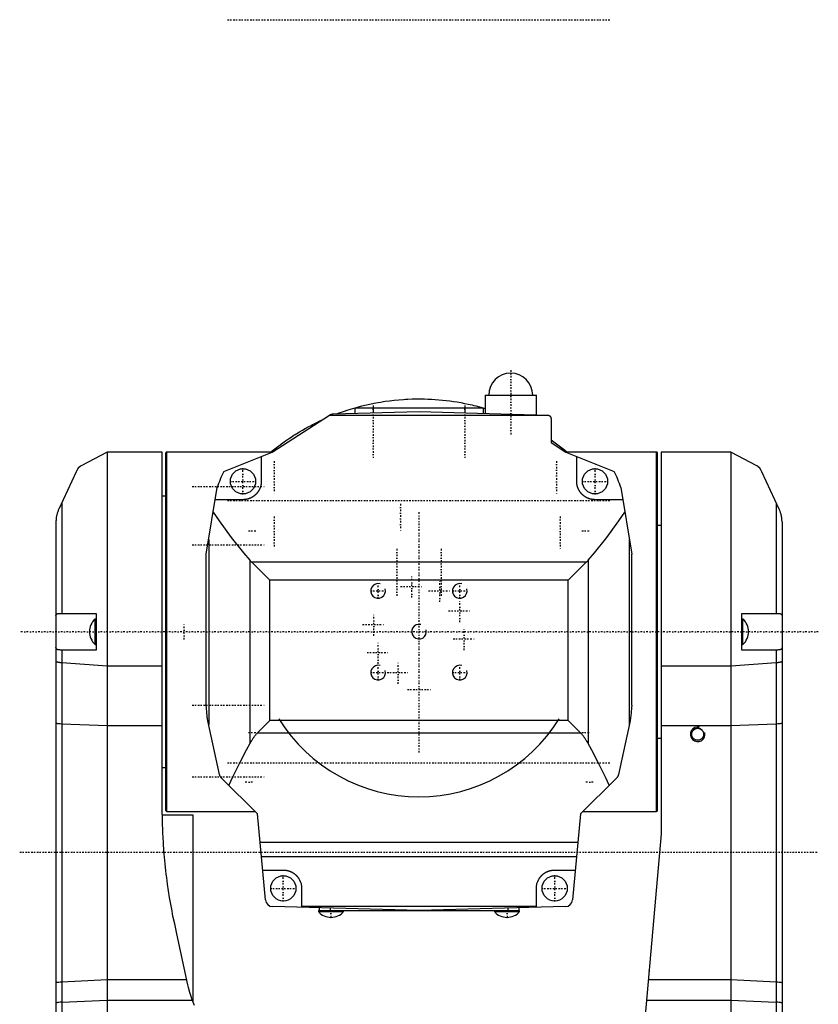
# Model space of a CAD drawing. Extents: x -109 to 109, y -1 to 887.
# Tile 5 of 5: x -109 to 109, y 618 to 887. Entities that reach past the tile are written whole.
import ezdxf

# ---------------------------------------------------------------- set-up
doc = ezdxf.new("R2010")
doc.units = 0
doc.linetypes.add('CENTER', pattern=[1.5, 0.45, -0.5, 0.05, -0.5])
for name, color, linetype in [('AM_0', 7, 'CONTINUOUS'), ('AM_10', 7, 'CONTINUOUS'), ('AM_7', 7, 'CENTER')]:
    doc.layers.add(name, color=color, linetype=linetype)

msp = doc.modelspace()

# ---------------------------------------------------------------- linework, layer by layer
at = {"layer": 'AM_0', "color": 7, "linetype": 'CONTINUOUS'}
for p, q in [((18, 784.5), (18, 779.53)), ((18, 784.5), (32, 784.5)), ((32, 779.16), (32, 784.5)), ((-40, 769), (-24.42, 779.07)), ((-24.53, 779), (35.4, 779)), ((-23.39, 779.39), (0, 780)), ((-17.5, 781), (17.5, 781)), ((-17.5, 781), (-17.5, 779.54)), ((-12.5, 781), (-12.5, 779.67)), ((0, 780), (35.03, 779.08)), ((12.5, 781), (12.5, 779.67)), ((17.5, 781), (17.5, 779.54)), ((36, 778.08), (36, 771.59)), ((36, 771.59), (40, 769)), ((-85, 769), (-92.13, 765.21)), ((-70, 769), (-85, 769)), ((-85, 769), (-85, 531)), ((-70, 670.5), (-70, 769)), ((-69, 671.2), (-69, 768.8)), ((-40, 769), (-68.8, 769)), ((-68.8, 671), (-68.8, 769)), ((-53.27, 763.67), (-40, 769)), ((64.8, 769), (40, 769)), ((40, 769), (53.27, 763.67)), ((64.8, 671), (64.8, 769)), ((65, 671.2), (65, 768.8)), ((85, 769), (66, 769)), ((66, 769), (66, 664.88)), ((92.13, 765.21), (85, 769)), ((85, 769), (85, 531)), ((-43, 767.79), (-43, 761)), ((43, 761), (43, 767.79)), ((-93.47, 763.63), (-98.24, 753.4)), ((98.24, 753.4), (93.47, 763.63)), ((-58, 741.16), (-55.01, 759.3)), ((55.01, 759.3), (58, 741.16)), ((-97.41, 755.18), (-97.41, 725)), ((-69, 757), (-70, 757)), ((-48, 756), (-55.55, 756)), ((55.55, 756), (48, 756)), ((97.41, 755.18), (97.41, 725)), ((-99, 750), (-99, 540.25)), ((99, 750), (99, 540.25)), ((66, 749), (65, 749)), ((-57.35, 745.1), (-57.35, 694.66)), ((57.35, 745.1), (57.35, 694.66)), ((-58, 700), (-58, 741.16)), ((58, 700), (58, 741.16)), ((-46.12, 739.47), (-46.12, 689.53)), ((-45.69, 739.02), (-40.69, 734.02)), ((-45.69, 739.02), (45.69, 739.02)), ((40.69, 734.02), (45.69, 739.02)), ((46.12, 739.47), (46.12, 689.53)), ((40.69, 734.02), (-40.69, 734.02)), ((-40.69, 695.75), (-40.69, 734.02)), ((40.69, 695.75), (40.69, 734.02)), ((-97.59, 725), (-88, 725)), ((-88, 725), (-88, 715)), ((88, 725), (97.59, 725)), ((88, 715), (88, 725)), ((-88, 723.45), (-88.34, 723.45)), ((-88.34, 716.55), (-88.34, 723.45)), ((88.34, 723.45), (88, 723.45)), ((88.34, 716.55), (88.34, 723.45)), ((-88, 715), (-97.59, 715)), ((-97.41, 715), (-97.41, 605)), ((-88.34, 716.55), (-88, 716.55)), ((88, 716.55), (88.34, 716.55)), ((97.59, 715), (88, 715)), ((97.41, 715), (97.41, 605)), ((-85, 710.64), (-97.41, 711.51)), ((-70, 710.64), (-85, 710.64)), ((85, 710.64), (66, 710.64)), ((97.41, 711.51), (85, 710.64)), ((-54.41, 681.08), (-57.58, 695.72)), ((-40.69, 695.75), (-44.05, 692.39)), ((40.69, 695.75), (-40.69, 695.75)), ((44.05, 692.39), (40.69, 695.75)), ((57.58, 695.72), (54.41, 681.08)), ((-97.41, 694.91), (-85, 694.45)), ((-85, 694.45), (-70, 694.45)), ((66, 694.45), (85, 694.45)), ((85, 694.45), (97.41, 694.91)), ((-44.05, 692.39), (44.05, 692.39)), ((65, 691), (66, 691)), ((-70, 683), (-69, 683)), ((-44, 670.37), (-53.86, 680.08)), ((53.86, 680.08), (44, 670.37)), ((-61.58, 670), (-69.99, 670)), ((-68.8, 671), (-44.64, 671)), ((-61.58, 618.88), (-61.58, 670)), ((-41.86, 646.86), (-44, 670.37)), ((44, 670.37), (41.86, 646.86)), ((44.64, 671), (64.8, 671)), ((66, 664.88), (61.16, 609.59)), ((-43.29, 662.57), (43.29, 662.57)), ((-42.94, 658.73), (42.94, 658.73)), ((-42.6, 655), (-37, 655)), ((37, 655), (42.6, 655)), ((-32, 650), (-32, 644.84)), ((32, 644.84), (32, 650)), ((0, 644), (-39.92, 645.05)), ((-32, 645.12), (32, 645.12)), ((-27.25, 644.71), (-27.25, 644)), ((-24.25, 644.63), (-24.25, 644)), ((39.92, 645.05), (0, 644)), ((24.25, 644.63), (24.25, 644)), ((27.25, 644.71), (27.25, 644)), ((-27.45, 644), (-27.45, 643.66)), ((-27.45, 644), (27.45, 644)), ((-27.45, 643.66), (-20.55, 643.66)), ((-20.55, 643.66), (-20.55, 644)), ((20.55, 644), (20.55, 643.66)), ((20.55, 643.66), (27.45, 643.66)), ((27.45, 643.66), (27.45, 644)), ((-63.05, 623.72), (-66.03, 637.64)), ((62.8, 628.01), (62.72, 627.44)), ((62.77, 627.99), (62.8, 628.01)), ((62.77, 627.93), (62.8, 628.01)), ((-85, 625.02), (-97.41, 624.44)), ((-63.33, 625.02), (-85, 625.02)), ((85, 625.02), (62.51, 625.02)), ((97.41, 624.44), (85, 625.02)), ((-97.41, 618.96), (-85, 619.54)), ((-85, 619.54), (-61.83, 619.54)), ((62.03, 619.54), (85, 619.54)), ((85, 619.54), (97.41, 618.96))]:
    msp.add_line(p, q, dxfattribs=at)
for points in [[(-99, 695.1), (-98.95, 695.06), (-98.81, 695.02), (-98.57, 694.99), (-98.25, 694.96), (-97.86, 694.93), (-97.41, 694.91)], [(97.41, 694.91), (97.86, 694.93), (98.25, 694.96), (98.57, 694.99), (98.81, 695.02), (98.95, 695.06), (99, 695.1)], [(-97.41, 624.44), (-97.86, 624.42), (-98.25, 624.38), (-98.57, 624.35), (-98.81, 624.3), (-98.95, 624.26), (-99, 624.21)], [(99, 624.21), (98.95, 624.26), (98.81, 624.3), (98.57, 624.35), (98.25, 624.38), (97.86, 624.42), (97.41, 624.44)], [(-97.41, 618.96), (-97.86, 618.94), (-98.25, 618.91), (-98.57, 618.87), (-98.81, 618.83), (-98.95, 618.78), (-99, 618.73)], [(99, 618.73), (98.95, 618.78), (98.81, 618.83), (98.57, 618.87), (98.25, 618.91), (97.86, 618.94), (97.41, 618.96)]]:
    msp.add_lwpolyline(points, dxfattribs=at)
for points in [[(-22.41, 779.41, 0), (-21.79, 779.64, 0), (-20.55, 780.08, 0), (-19.31, 780.49, 0), (-18.68, 780.69, 0), (-18.06, 780.88, 0), (-16.8, 781.24, 0), (-15.55, 781.57, 0), (-14.29, 781.87, 0), (-13.03, 782.15, 0), (-11.77, 782.4, 0), (-11.14, 782.52, 0), (-10.51, 782.62, 0), (-9.26, 782.82, 0), (-8, 782.99, 0), (-6.75, 783.14, 0), (-5.51, 783.26, 0), (-4.27, 783.36, 0), (-3.66, 783.39, 0), (-3.04, 783.43, 0), (-1.82, 783.47, 0), (-0.6, 783.5, 0), (0, 783.5, 0)], [(0, 783.5, 0), (0.48, 783.5, 0), (1.46, 783.48, 0), (2.44, 783.45, 0), (2.93, 783.43, 0), (3.42, 783.41, 0), (4.41, 783.35, 0), (5.41, 783.27, 0), (6.4, 783.18, 0), (7.4, 783.07, 0), (8.41, 782.94, 0), (8.91, 782.87, 0), (9.41, 782.8, 0), (10.42, 782.64, 0), (11.43, 782.46, 0), (12.44, 782.27, 0), (13.45, 782.06, 0), (14.46, 781.83, 0), (14.97, 781.71, 0), (15.47, 781.59, 0), (16.48, 781.32, 0), (17.49, 781.04, 0), (17.99, 780.9, 0)], [(-24.42, 779.07, 0), (-24.4, 779.08, 0), (-24.35, 779.11, 0), (-24.29, 779.14, 0), (-24.27, 779.16, 0), (-24.24, 779.17, 0), (-24.19, 779.2, 0), (-24.13, 779.22, 0), (-24.07, 779.25, 0), (-24.02, 779.27, 0), (-23.96, 779.29, 0), (-23.93, 779.3, 0), (-23.9, 779.31, 0), (-23.84, 779.32, 0), (-23.78, 779.34, 0), (-23.72, 779.35, 0), (-23.66, 779.36, 0), (-23.6, 779.37, 0), (-23.57, 779.37, 0), (-23.54, 779.38, 0), (-23.48, 779.38, 0), (-23.42, 779.39, 0), (-23.39, 779.39, 0)], [(35.03, 779.08, 0), (35.04, 779.08, 0), (35.06, 779.08, 0), (35.08, 779.08, 0), (35.09, 779.08, 0), (35.1, 779.08, 0), (35.12, 779.08, 0), (35.14, 779.07, 0), (35.16, 779.07, 0), (35.18, 779.07, 0), (35.21, 779.06, 0), (35.22, 779.06, 0), (35.23, 779.06, 0), (35.25, 779.05, 0), (35.27, 779.05, 0), (35.29, 779.04, 0), (35.31, 779.03, 0), (35.33, 779.03, 0), (35.34, 779.02, 0), (35.35, 779.02, 0), (35.37, 779.01, 0), (35.39, 779, 0), (35.4, 779, 0)], [(35.4, 779, 0), (35.4, 779, 0), (35.41, 778.99, 0), (35.42, 778.99, 0), (35.43, 778.99, 0), (35.43, 778.98, 0), (35.44, 778.98, 0), (35.45, 778.97, 0), (35.49, 778.96, 0), (35.54, 778.92, 0), (35.57, 778.91, 0), (35.59, 778.89, 0), (35.64, 778.85, 0), (35.69, 778.8, 0), (35.74, 778.76, 0), (35.78, 778.71, 0), (35.82, 778.66, 0), (35.84, 778.63, 0), (35.85, 778.6, 0), (35.89, 778.55, 0), (35.91, 778.49, 0), (35.94, 778.43, 0), (35.96, 778.37, 0), (35.97, 778.31, 0), (35.98, 778.28, 0), (35.99, 778.24, 0), (36, 778.18, 0), (36, 778.12, 0), (36, 778.08, 0)], [(-40.39, 769, 0), (-40.03, 769.29, 0), (-39.32, 769.86, 0), (-38.59, 770.43, 0), (-38.23, 770.7, 0), (-37.86, 770.98, 0), (-37.13, 771.52, 0), (-36.38, 772.04, 0), (-35.63, 772.56, 0), (-34.88, 773.06, 0), (-34.12, 773.56, 0), (-33.73, 773.8, 0), (-33.35, 774.04, 0), (-32.57, 774.51, 0), (-31.79, 774.97, 0), (-31.01, 775.41, 0), (-30.22, 775.85, 0), (-29.42, 776.27, 0), (-29.02, 776.48, 0), (-28.62, 776.68, 0), (-27.82, 777.08, 0), (-27.01, 777.47, 0), (-26.6, 777.66, 0)], [(36, 772.31, 0), (36.75, 771.79, 0), (38.22, 770.71, 0), (39.67, 769.58, 0), (40.39, 769, 0)], [(-92.13, 765.21, 0), (-92.4, 765.04, 0), (-92.91, 764.58, 0), (-93.32, 763.98, 0), (-93.47, 763.63, 0)], [(93.47, 763.63, 0), (93.32, 763.98, 0), (92.91, 764.58, 0), (92.4, 765.04, 0), (92.13, 765.21, 0)], [(-43, 761, 0), (-43, 760.96, 0), (-43, 760.89, 0), (-43, 760.82, 0), (-43, 760.78, 0), (-43.01, 760.75, 0), (-43.01, 760.67, 0), (-43.02, 760.6, 0), (-43.02, 760.53, 0), (-43.03, 760.46, 0), (-43.04, 760.38, 0), (-43.04, 760.35, 0), (-43.05, 760.31, 0), (-43.06, 760.24, 0), (-43.07, 760.17, 0), (-43.08, 760.1, 0), (-43.1, 760.02, 0), (-43.11, 759.95, 0), (-43.12, 759.92, 0), (-43.13, 759.88, 0), (-43.14, 759.81, 0), (-43.16, 759.74, 0), (-43.17, 759.71, 0), (-43.18, 759.67, 0), (-43.2, 759.6, 0), (-43.22, 759.53, 0), (-43.23, 759.5, 0), (-43.24, 759.46, 0), (-43.27, 759.39, 0), (-43.29, 759.32, 0), (-43.31, 759.26, 0), (-43.34, 759.19, 0), (-43.37, 759.12, 0), (-43.38, 759.09, 0), (-43.39, 759.05, 0), (-43.42, 758.99, 0), (-43.45, 758.92, 0), (-43.48, 758.85, 0), (-43.52, 758.79, 0), (-43.55, 758.72, 0), (-43.56, 758.69, 0), (-43.58, 758.66, 0), (-43.62, 758.6, 0), (-43.65, 758.53, 0), (-43.69, 758.47, 0), (-43.73, 758.41, 0), (-43.76, 758.34, 0), (-43.78, 758.31, 0), (-43.8, 758.28, 0), (-43.84, 758.22, 0), (-43.88, 758.16, 0), (-43.93, 758.1, 0), (-43.97, 758.04, 0), (-44.01, 757.99, 0), (-44.03, 757.96, 0), (-44.06, 757.93, 0), (-44.1, 757.87, 0), (-44.15, 757.81, 0), (-44.19, 757.76, 0), (-44.24, 757.7, 0), (-44.29, 757.65, 0), (-44.31, 757.62, 0), (-44.34, 757.6, 0), (-44.39, 757.54, 0), (-44.44, 757.49, 0), (-44.46, 757.46, 0), (-44.49, 757.44, 0), (-44.54, 757.39, 0), (-44.6, 757.34, 0), (-44.62, 757.31, 0), (-44.65, 757.29, 0), (-44.7, 757.24, 0), (-44.76, 757.19, 0), (-44.81, 757.15, 0), (-44.87, 757.1, 0), (-44.93, 757.06, 0), (-44.96, 757.03, 0), (-44.99, 757.01, 0), (-45.04, 756.97, 0), (-45.1, 756.93, 0), (-45.16, 756.88, 0), (-45.22, 756.84, 0), (-45.28, 756.8, 0), (-45.31, 756.78, 0), (-45.34, 756.76, 0), (-45.41, 756.73, 0), (-45.47, 756.69, 0), (-45.53, 756.65, 0), (-45.6, 756.62, 0), (-45.66, 756.58, 0), (-45.69, 756.56, 0), (-45.72, 756.55, 0), (-45.79, 756.52, 0), (-45.85, 756.48, 0), (-45.92, 756.45, 0), (-45.99, 756.42, 0), (-46.05, 756.39, 0), (-46.09, 756.38, 0), (-46.12, 756.37, 0), (-46.19, 756.34, 0), (-46.26, 756.31, 0), (-46.32, 756.29, 0), (-46.39, 756.27, 0), (-46.46, 756.24, 0), (-46.5, 756.23, 0), (-46.53, 756.22, 0), (-46.6, 756.2, 0), (-46.67, 756.18, 0), (-46.71, 756.17, 0), (-46.74, 756.16, 0), (-46.81, 756.14, 0), (-46.88, 756.13, 0), (-46.92, 756.12, 0), (-46.95, 756.11, 0), (-47.02, 756.1, 0), (-47.1, 756.08, 0), (-47.17, 756.07, 0), (-47.24, 756.06, 0), (-47.31, 756.05, 0), (-47.35, 756.04, 0), (-47.38, 756.04, 0), (-47.46, 756.03, 0), (-47.53, 756.02, 0), (-47.6, 756.02, 0), (-47.67, 756.01, 0), (-47.75, 756.01, 0), (-47.78, 756, 0), (-47.82, 756, 0), (-47.89, 756, 0), (-47.96, 756, 0), (-48, 756, 0)], [(48, 756, 0), (47.96, 756, 0), (47.89, 756, 0), (47.82, 756, 0), (47.78, 756, 0), (47.75, 756.01, 0), (47.67, 756.01, 0), (47.6, 756.02, 0), (47.53, 756.02, 0), (47.46, 756.03, 0), (47.38, 756.04, 0), (47.35, 756.04, 0), (47.31, 756.05, 0), (47.24, 756.06, 0), (47.17, 756.07, 0), (47.1, 756.08, 0), (47.02, 756.1, 0), (46.95, 756.11, 0), (46.92, 756.12, 0), (46.88, 756.13, 0), (46.81, 756.14, 0), (46.74, 756.16, 0), (46.71, 756.17, 0), (46.67, 756.18, 0), (46.6, 756.2, 0), (46.53, 756.22, 0), (46.5, 756.23, 0), (46.46, 756.24, 0), (46.39, 756.27, 0), (46.32, 756.29, 0), (46.26, 756.31, 0), (46.19, 756.34, 0), (46.12, 756.37, 0), (46.09, 756.38, 0), (46.05, 756.39, 0), (45.99, 756.42, 0), (45.92, 756.45, 0), (45.85, 756.48, 0), (45.79, 756.52, 0), (45.72, 756.55, 0), (45.69, 756.56, 0), (45.66, 756.58, 0), (45.6, 756.62, 0), (45.53, 756.65, 0), (45.47, 756.69, 0), (45.41, 756.73, 0), (45.34, 756.76, 0), (45.31, 756.78, 0), (45.28, 756.8, 0), (45.22, 756.84, 0), (45.16, 756.88, 0), (45.1, 756.93, 0), (45.04, 756.97, 0), (44.99, 757.01, 0), (44.96, 757.03, 0), (44.93, 757.06, 0), (44.87, 757.1, 0), (44.81, 757.15, 0), (44.76, 757.19, 0), (44.7, 757.24, 0), (44.65, 757.29, 0), (44.62, 757.31, 0), (44.6, 757.34, 0), (44.54, 757.39, 0), (44.49, 757.44, 0), (44.46, 757.46, 0), (44.44, 757.49, 0), (44.39, 757.54, 0), (44.34, 757.6, 0), (44.31, 757.62, 0), (44.29, 757.65, 0), (44.24, 757.7, 0), (44.19, 757.76, 0), (44.15, 757.81, 0), (44.1, 757.87, 0), (44.06, 757.93, 0), (44.03, 757.96, 0), (44.01, 757.99, 0), (43.97, 758.04, 0), (43.93, 758.1, 0), (43.88, 758.16, 0), (43.84, 758.22, 0), (43.8, 758.28, 0), (43.78, 758.31, 0), (43.76, 758.34, 0), (43.73, 758.41, 0), (43.69, 758.47, 0), (43.65, 758.53, 0), (43.62, 758.6, 0), (43.58, 758.66, 0), (43.56, 758.69, 0), (43.55, 758.72, 0), (43.52, 758.79, 0), (43.48, 758.85, 0), (43.45, 758.92, 0), (43.42, 758.99, 0), (43.39, 759.05, 0), (43.38, 759.09, 0), (43.37, 759.12, 0), (43.34, 759.19, 0), (43.31, 759.26, 0), (43.29, 759.32, 0), (43.27, 759.39, 0), (43.24, 759.46, 0), (43.23, 759.5, 0), (43.22, 759.53, 0), (43.2, 759.6, 0), (43.18, 759.67, 0), (43.17, 759.71, 0), (43.16, 759.74, 0), (43.14, 759.81, 0), (43.13, 759.88, 0), (43.12, 759.92, 0), (43.11, 759.95, 0), (43.1, 760.02, 0), (43.08, 760.1, 0), (43.07, 760.17, 0), (43.06, 760.24, 0), (43.05, 760.31, 0), (43.04, 760.35, 0), (43.04, 760.38, 0), (43.03, 760.46, 0), (43.02, 760.53, 0), (43.02, 760.6, 0), (43.01, 760.67, 0), (43.01, 760.75, 0), (43, 760.78, 0), (43, 760.82, 0), (43, 760.89, 0), (43, 760.96, 0), (43, 761, 0)], [(-98.24, 753.4, 0), (-98.28, 753.3, 0), (-98.37, 753.11, 0), (-98.45, 752.91, 0), (-98.49, 752.81, 0), (-98.53, 752.7, 0), (-98.6, 752.5, 0), (-98.66, 752.29, 0), (-98.72, 752.08, 0), (-98.78, 751.87, 0), (-98.83, 751.65, 0), (-98.85, 751.54, 0), (-98.87, 751.43, 0), (-98.91, 751.22, 0), (-98.93, 751.02, 0), (-98.96, 750.82, 0), (-98.97, 750.64, 0), (-98.99, 750.48, 0), (-98.99, 750.4, 0), (-98.99, 750.33, 0), (-99, 750.19, 0), (-99, 750.12, 0), (-99, 750.1, 0), (-99, 750.08, 0), (-99, 750.07, 0), (-99, 750.06, 0), (-99, 750.03, 0), (-99, 750.01, 0), (-99, 750.01, 0), (-99, 750, 0), (-99, 750, 0), (-99, 750, 0), (-99, 750, 0), (-99, 750, 0), (-99, 750, 0), (-99, 750, 0), (-99, 750, 0), (-99, 750, 0), (-99, 750, 0), (-99, 750, 0), (-99, 750, 0), (-99, 750, 0), (-99, 750, 0), (-99, 750, 0), (-99, 750, 0), (-99, 750, 0), (-99, 750, 0), (-99, 750, 0), (-99, 750, 0), (-99, 750, 0), (-99, 750, 0), (-99, 750, 0), (-99, 750, 0), (-99, 750, 0), (-99, 750, 0), (-99, 750, 0), (-99, 750, 0), (-99, 750, 0), (-99, 750, 0), (-99, 750, 0), (-99, 750, 0), (-99, 750, 0), (-99, 750, 0), (-99, 750, 0), (-99, 750, 0), (-99, 750, 0), (-99, 750, 0), (-99, 750, 0), (-99, 750, 0), (-99, 750, 0), (-99, 750, 0), (-99, 750, 0), (-99, 750, 0), (-99, 750, 0), (-99, 750, 0), (-99, 750, 0), (-99, 750, 0), (-99, 750, 0), (-99, 750, 0), (-99, 750, 0), (-99, 750, 0), (-99, 750, 0), (-99, 750, 0), (-99, 750, 0), (-99, 750, 0), (-99, 750, 0), (-99, 750, 0), (-99, 750, 0), (-99, 750, 0), (-99, 750, 0), (-99, 750, 0), (-99, 750, 0), (-99, 750, 0), (-99, 750, 0), (-99, 750, 0), (-99, 750, 0), (-99, 750, 0), (-99, 750, 0), (-99, 750, 0), (-99, 750, 0), (-99, 750, 0), (-99, 750, 0), (-99, 750, 0), (-99, 750, 0), (-99, 750, 0), (-99, 750, 0), (-99, 750, 0), (-99, 750, 0), (-99, 750, 0), (-99, 750, 0), (-99, 750, 0), (-99, 750, 0), (-99, 750, 0)], [(-56.12, 752.56, 0), (-54.53, 750.2, 0), (-51.26, 745.7, 0), (-47.86, 741.47, 0), (-46.12, 739.47, 0)], [(46.12, 739.47, 0), (47.86, 741.47, 0), (51.26, 745.7, 0), (54.53, 750.2, 0), (56.12, 752.56, 0)], [(99, 750, 0), (99, 750, 0), (99, 750, 0), (99, 750, 0), (99, 750, 0), (99, 750, 0), (99, 750, 0), (99, 750, 0), (99, 750, 0), (99, 750, 0), (99, 750, 0), (99, 750, 0), (99, 750, 0), (99, 750, 0), (99, 750, 0), (99, 750, 0), (99, 750, 0), (99, 750, 0), (99, 750, 0), (99, 750, 0), (99, 750, 0), (99, 750, 0), (99, 750, 0), (99, 750, 0), (99, 750, 0), (99, 750, 0), (99, 750, 0), (99, 750, 0), (99, 750, 0), (99, 750, 0), (99, 750, 0), (99, 750, 0), (99, 750, 0), (99, 750, 0), (99, 750, 0), (99, 750, 0), (99, 750, 0), (99, 750, 0), (99, 750, 0), (99, 750, 0), (99, 750, 0), (99, 750, 0), (99, 750, 0), (99, 750, 0), (99, 750, 0), (99, 750, 0), (99, 750, 0), (99, 750, 0), (99, 750, 0), (99, 750, 0), (99, 750, 0), (99, 750, 0), (99, 750, 0), (99, 750, 0), (99, 750, 0), (99, 750, 0), (99, 750, 0), (99, 750, 0), (99, 750, 0), (99, 750, 0), (99, 750, 0), (99, 750, 0), (99, 750, 0), (99, 750, 0), (99, 750, 0), (99, 750, 0), (99, 750, 0), (99, 750, 0), (99, 750.01, 0), (99, 750.01, 0), (99, 750.01, 0), (99, 750.01, 0), (99, 750.02, 0), (99, 750.02, 0), (99, 750.04, 0), (99, 750.08, 0), (99, 750.09, 0), (99, 750.11, 0), (99, 750.14, 0), (99, 750.18, 0), (98.99, 750.29, 0), (98.98, 750.49, 0), (98.98, 750.59, 0), (98.97, 750.69, 0), (98.95, 750.89, 0), (98.93, 751.09, 0), (98.9, 751.28, 0), (98.86, 751.48, 0), (98.82, 751.67, 0), (98.8, 751.76, 0), (98.78, 751.86, 0), (98.73, 752.05, 0), (98.68, 752.24, 0), (98.62, 752.42, 0), (98.56, 752.6, 0), (98.5, 752.78, 0), (98.46, 752.87, 0), (98.43, 752.96, 0), (98.36, 753.14, 0), (98.28, 753.31, 0), (98.24, 753.4, 0)], [(-46.12, 739.47, 0), (-46.05, 739.39, 0), (-45.91, 739.24, 0), (-45.77, 739.09, 0), (-45.69, 739.02, 0)], [(45.69, 739.02, 0), (45.77, 739.09, 0), (45.91, 739.24, 0), (46.05, 739.39, 0), (46.12, 739.47, 0)], [(-99, 724.34, 0), (-99, 724.38, 0), (-98.99, 724.46, 0), (-98.97, 724.54, 0), (-98.96, 724.57, 0), (-98.95, 724.6, 0), (-98.91, 724.67, 0), (-98.87, 724.72, 0), (-98.81, 724.77, 0), (-98.75, 724.82, 0), (-98.68, 724.86, 0), (-98.64, 724.88, 0), (-98.6, 724.89, 0), (-98.51, 724.92, 0), (-98.41, 724.94, 0), (-98.3, 724.96, 0), (-98.19, 724.98, 0), (-98.07, 724.99, 0), (-98, 724.99, 0), (-97.94, 724.99, 0), (-97.8, 725, 0), (-97.66, 725, 0), (-97.59, 725, 0)], [(97.59, 725, 0), (97.66, 725, 0), (97.8, 725, 0), (97.94, 724.99, 0), (98, 724.99, 0), (98.07, 724.99, 0), (98.19, 724.98, 0), (98.3, 724.96, 0), (98.41, 724.94, 0), (98.51, 724.92, 0), (98.6, 724.89, 0), (98.64, 724.88, 0), (98.68, 724.86, 0), (98.75, 724.82, 0), (98.81, 724.77, 0), (98.87, 724.72, 0), (98.91, 724.67, 0), (98.95, 724.6, 0), (98.96, 724.57, 0), (98.97, 724.54, 0), (98.99, 724.46, 0), (99, 724.38, 0), (99, 724.34, 0)], [(-97.59, 715, 0), (-97.66, 715, 0), (-97.8, 715, 0), (-97.94, 715.01, 0), (-98, 715.01, 0), (-98.07, 715.01, 0), (-98.19, 715.02, 0), (-98.3, 715.04, 0), (-98.41, 715.06, 0), (-98.51, 715.08, 0), (-98.6, 715.11, 0), (-98.64, 715.12, 0), (-98.68, 715.14, 0), (-98.75, 715.18, 0), (-98.81, 715.23, 0), (-98.87, 715.28, 0), (-98.91, 715.33, 0), (-98.95, 715.4, 0), (-98.96, 715.43, 0), (-98.97, 715.46, 0), (-98.99, 715.54, 0), (-99, 715.62, 0), (-99, 715.66, 0)], [(99, 715.66, 0), (99, 715.62, 0), (98.99, 715.54, 0), (98.97, 715.46, 0), (98.96, 715.43, 0), (98.95, 715.4, 0), (98.91, 715.33, 0), (98.87, 715.28, 0), (98.81, 715.23, 0), (98.75, 715.18, 0), (98.68, 715.14, 0), (98.64, 715.12, 0), (98.6, 715.11, 0), (98.51, 715.08, 0), (98.41, 715.06, 0), (98.3, 715.04, 0), (98.19, 715.02, 0), (98.07, 715.01, 0), (98, 715.01, 0), (97.94, 715.01, 0), (97.8, 715, 0), (97.66, 715, 0), (97.59, 715, 0)], [(-97.41, 711.51, 0), (-97.49, 711.52, 0), (-97.64, 711.53, 0), (-97.79, 711.55, 0), (-97.86, 711.55, 0), (-97.93, 711.56, 0), (-98.07, 711.58, 0), (-98.19, 711.6, 0), (-98.31, 711.61, 0), (-98.42, 711.63, 0), (-98.52, 711.65, 0), (-98.57, 711.66, 0), (-98.62, 711.68, 0), (-98.7, 711.7, 0), (-98.77, 711.72, 0), (-98.84, 711.74, 0), (-98.89, 711.77, 0), (-98.93, 711.79, 0), (-98.95, 711.8, 0), (-98.97, 711.81, 0), (-98.99, 711.84, 0), (-99, 711.86, 0), (-99, 711.88, 0)], [(99, 711.88, 0), (99, 711.86, 0), (98.99, 711.84, 0), (98.97, 711.81, 0), (98.95, 711.8, 0), (98.93, 711.79, 0), (98.89, 711.77, 0), (98.84, 711.74, 0), (98.77, 711.72, 0), (98.7, 711.7, 0), (98.62, 711.68, 0), (98.57, 711.66, 0), (98.52, 711.65, 0), (98.42, 711.63, 0), (98.31, 711.61, 0), (98.19, 711.6, 0), (98.07, 711.58, 0), (97.93, 711.56, 0), (97.86, 711.55, 0), (97.79, 711.55, 0), (97.64, 711.53, 0), (97.49, 711.52, 0), (97.41, 711.51, 0)], [(-57.58, 695.72, 0), (-57.6, 695.84, 0), (-57.65, 696.08, 0), (-57.69, 696.31, 0), (-57.71, 696.43, 0), (-57.73, 696.55, 0), (-57.77, 696.8, 0), (-57.8, 697.04, 0), (-57.9, 697.89, 0), (-57.99, 699.32, 0), (-58, 700, 0)], [(58, 700, 0), (57.99, 699.32, 0), (57.9, 697.89, 0), (57.71, 696.43, 0), (57.58, 695.72, 0)], [(77.19, 693.1, 0), (77.21, 693.08, 0), (77.25, 693.03, 0), (77.3, 692.97, 0), (77.32, 692.94, 0), (77.34, 692.92, 0), (77.38, 692.86, 0), (77.41, 692.8, 0), (77.45, 692.73, 0), (77.48, 692.67, 0), (77.5, 692.6, 0), (77.52, 692.57, 0), (77.53, 692.54, 0), (77.55, 692.47, 0), (77.57, 692.4, 0), (77.59, 692.34, 0), (77.6, 692.27, 0), (77.61, 692.2, 0), (77.61, 692.16, 0), (77.62, 692.13, 0), (77.62, 692.06, 0), (77.62, 691.99, 0), (77.62, 691.96, 0), (77.62, 691.93, 0), (77.61, 691.86, 0), (77.61, 691.79, 0), (77.6, 691.76, 0), (77.6, 691.72, 0), (77.58, 691.65, 0), (77.57, 691.59, 0), (77.55, 691.52, 0), (77.53, 691.45, 0), (77.5, 691.38, 0), (77.49, 691.35, 0), (77.47, 691.32, 0), (77.44, 691.26, 0), (77.41, 691.19, 0), (77.37, 691.13, 0), (77.33, 691.08, 0), (77.29, 691.02, 0), (77.27, 690.99, 0), (77.25, 690.97, 0), (77.2, 690.91, 0), (77.16, 690.86, 0), (77.11, 690.82, 0), (77.06, 690.77, 0), (77.01, 690.73, 0), (76.98, 690.71, 0), (76.95, 690.69, 0), (76.89, 690.65, 0), (76.83, 690.61, 0), (76.77, 690.57, 0), (76.71, 690.54, 0), (76.64, 690.51, 0), (76.61, 690.5, 0), (76.58, 690.49, 0), (76.51, 690.46, 0), (76.44, 690.44, 0), (76.38, 690.42, 0), (76.31, 690.41, 0), (76.24, 690.4, 0), (76.2, 690.39, 0), (76.17, 690.39, 0), (76.1, 690.38, 0), (76.03, 690.38, 0), (76, 690.38, 0), (75.97, 690.38, 0), (75.9, 690.38, 0), (75.83, 690.39, 0), (75.8, 690.39, 0), (75.76, 690.4, 0), (75.69, 690.41, 0), (75.62, 690.42, 0), (75.56, 690.44, 0), (75.49, 690.46, 0), (75.42, 690.49, 0), (75.39, 690.5, 0), (75.36, 690.51, 0), (75.29, 690.54, 0), (75.23, 690.57, 0), (75.17, 690.61, 0), (75.11, 690.65, 0), (75.05, 690.69, 0), (75.02, 690.71, 0), (74.99, 690.73, 0), (74.94, 690.77, 0), (74.89, 690.82, 0), (74.84, 690.86, 0), (74.8, 690.91, 0), (74.75, 690.97, 0), (74.73, 690.99, 0), (74.71, 691.02, 0), (74.67, 691.08, 0), (74.63, 691.13, 0), (74.59, 691.19, 0), (74.56, 691.26, 0), (74.53, 691.32, 0), (74.51, 691.35, 0), (74.5, 691.38, 0), (74.47, 691.45, 0), (74.45, 691.52, 0), (74.43, 691.59, 0), (74.42, 691.65, 0), (74.4, 691.72, 0), (74.4, 691.76, 0), (74.39, 691.79, 0), (74.39, 691.86, 0), (74.38, 691.93, 0), (74.38, 691.96, 0), (74.38, 691.99, 0), (74.38, 692.06, 0), (74.38, 692.13, 0), (74.39, 692.16, 0), (74.39, 692.2, 0), (74.4, 692.27, 0), (74.41, 692.34, 0), (74.43, 692.4, 0), (74.45, 692.47, 0), (74.47, 692.54, 0), (74.48, 692.57, 0), (74.5, 692.6, 0), (74.52, 692.67, 0), (74.55, 692.73, 0), (74.59, 692.8, 0), (74.62, 692.86, 0), (74.66, 692.92, 0), (74.68, 692.94, 0), (74.7, 692.97, 0), (74.75, 693.03, 0), (74.79, 693.08, 0), (74.81, 693.1, 0)], [(74.81, 693.1, 0), (74.82, 693.11, 0), (74.84, 693.13, 0), (74.85, 693.15, 0), (74.86, 693.16, 0), (74.87, 693.17, 0), (74.88, 693.19, 0), (74.9, 693.2, 0), (74.92, 693.22, 0), (74.94, 693.24, 0), (74.95, 693.26, 0), (74.96, 693.26, 0), (74.97, 693.27, 0), (74.99, 693.29, 0), (75.01, 693.31, 0), (75.03, 693.32, 0), (75.05, 693.34, 0), (75.07, 693.35, 0), (75.08, 693.36, 0), (75.09, 693.37, 0), (75.11, 693.38, 0), (75.13, 693.4, 0), (75.14, 693.4, 0), (75.15, 693.41, 0), (75.17, 693.43, 0), (75.19, 693.44, 0), (75.21, 693.45, 0), (75.22, 693.45, 0), (75.24, 693.47, 0), (75.26, 693.48, 0), (75.28, 693.49, 0), (75.31, 693.5, 0), (75.33, 693.51, 0), (75.34, 693.52, 0), (75.35, 693.52, 0), (75.38, 693.54, 0), (75.4, 693.55, 0), (75.42, 693.56, 0), (75.45, 693.56, 0), (75.47, 693.57, 0), (75.48, 693.58, 0), (75.49, 693.58, 0), (75.52, 693.59, 0), (75.54, 693.6, 0), (75.57, 693.61, 0), (75.59, 693.61, 0), (75.62, 693.62, 0), (75.63, 693.62, 0), (75.64, 693.63, 0), (75.67, 693.63, 0), (75.69, 693.64, 0), (75.72, 693.64, 0), (75.74, 693.65, 0), (75.77, 693.65, 0), (75.78, 693.65, 0), (75.79, 693.65, 0), (75.82, 693.66, 0), (75.84, 693.66, 0), (75.86, 693.66, 0), (75.89, 693.66, 0), (75.91, 693.67, 0), (75.93, 693.67, 0), (75.94, 693.67, 0), (75.96, 693.67, 0), (75.99, 693.67, 0), (76, 693.67, 0), (76.01, 693.67, 0), (76.04, 693.67, 0), (76.06, 693.67, 0), (76.07, 693.67, 0), (76.09, 693.67, 0), (76.11, 693.66, 0), (76.14, 693.66, 0), (76.16, 693.66, 0), (76.18, 693.66, 0), (76.21, 693.65, 0), (76.22, 693.65, 0), (76.23, 693.65, 0), (76.26, 693.65, 0), (76.28, 693.64, 0), (76.31, 693.64, 0), (76.33, 693.63, 0), (76.36, 693.63, 0), (76.37, 693.62, 0), (76.38, 693.62, 0), (76.41, 693.61, 0), (76.43, 693.61, 0), (76.46, 693.6, 0), (76.48, 693.59, 0), (76.51, 693.58, 0), (76.52, 693.58, 0), (76.53, 693.57, 0), (76.55, 693.56, 0), (76.58, 693.56, 0), (76.6, 693.55, 0), (76.62, 693.54, 0), (76.65, 693.52, 0), (76.66, 693.52, 0), (76.67, 693.51, 0), (76.69, 693.5, 0), (76.72, 693.49, 0), (76.74, 693.48, 0), (76.76, 693.47, 0), (76.78, 693.45, 0), (76.79, 693.45, 0), (76.81, 693.44, 0), (76.83, 693.43, 0), (76.85, 693.41, 0), (76.86, 693.4, 0), (76.87, 693.4, 0), (76.89, 693.38, 0), (76.91, 693.37, 0), (76.92, 693.36, 0), (76.93, 693.35, 0), (76.95, 693.34, 0), (76.97, 693.32, 0), (76.99, 693.31, 0), (77.01, 693.29, 0), (77.03, 693.27, 0), (77.04, 693.26, 0), (77.05, 693.26, 0), (77.06, 693.24, 0), (77.08, 693.22, 0), (77.1, 693.2, 0), (77.12, 693.19, 0), (77.13, 693.17, 0), (77.14, 693.16, 0), (77.15, 693.15, 0), (77.16, 693.13, 0), (77.18, 693.11, 0), (77.19, 693.1, 0)], [(-44.05, 692.39, 0), (-44.11, 692.33, 0), (-44.23, 692.2, 0), (-44.35, 692.08, 0), (-44.41, 692.01, 0), (-44.47, 691.94, 0), (-44.59, 691.8, 0), (-44.71, 691.66, 0), (-44.83, 691.51, 0), (-44.94, 691.36, 0), (-45.06, 691.21, 0), (-45.12, 691.13, 0), (-45.17, 691.05, 0), (-45.29, 690.89, 0), (-45.4, 690.72, 0), (-45.51, 690.55, 0), (-45.63, 690.37, 0), (-45.74, 690.19, 0), (-45.79, 690.1, 0), (-45.85, 690.01, 0), (-45.96, 689.82, 0), (-46.07, 689.63, 0), (-46.12, 689.53, 0)], [(46.12, 689.53, 0), (46.07, 689.63, 0), (45.96, 689.82, 0), (45.85, 690.01, 0), (45.79, 690.1, 0), (45.74, 690.19, 0), (45.63, 690.37, 0), (45.51, 690.55, 0), (45.4, 690.72, 0), (45.29, 690.89, 0), (45.17, 691.05, 0), (45.12, 691.13, 0), (45.06, 691.21, 0), (44.94, 691.36, 0), (44.83, 691.51, 0), (44.71, 691.66, 0), (44.59, 691.8, 0), (44.47, 691.94, 0), (44.41, 692.01, 0), (44.35, 692.08, 0), (44.23, 692.2, 0), (44.11, 692.33, 0), (44.05, 692.39, 0)], [(-46.12, 689.53, 0), (-47.1, 687.73, 0), (-49.04, 684, 0), (-50.94, 680.12, 0), (-51.87, 678.13, 0)], [(51.87, 678.13, 0), (50.94, 680.12, 0), (49.04, 684, 0), (47.1, 687.73, 0), (46.12, 689.53, 0)], [(-53.86, 680.08, 0), (-53.88, 680.1, 0), (-53.92, 680.14, 0), (-53.96, 680.19, 0), (-53.98, 680.21, 0), (-53.99, 680.23, 0), (-54.03, 680.28, 0), (-54.07, 680.33, 0), (-54.11, 680.38, 0), (-54.14, 680.44, 0), (-54.17, 680.49, 0), (-54.19, 680.52, 0), (-54.21, 680.55, 0), (-54.24, 680.61, 0), (-54.27, 680.67, 0), (-54.29, 680.73, 0), (-54.32, 680.79, 0), (-54.34, 680.85, 0), (-54.35, 680.89, 0), (-54.36, 680.92, 0), (-54.38, 680.98, 0), (-54.4, 681.05, 0), (-54.41, 681.08, 0)], [(54.41, 681.08, 0), (54.4, 681.05, 0), (54.38, 680.98, 0), (54.36, 680.92, 0), (54.35, 680.89, 0), (54.34, 680.85, 0), (54.32, 680.79, 0), (54.29, 680.73, 0), (54.27, 680.67, 0), (54.24, 680.61, 0), (54.21, 680.55, 0), (54.19, 680.52, 0), (54.17, 680.49, 0), (54.14, 680.44, 0), (54.11, 680.38, 0), (54.07, 680.33, 0), (54.03, 680.28, 0), (53.99, 680.23, 0), (53.98, 680.21, 0), (53.96, 680.19, 0), (53.92, 680.14, 0), (53.88, 680.1, 0), (53.86, 680.08, 0)], [(-66.03, 637.64, 0), (-66.24, 638.53, 0), (-66.63, 640.31, 0), (-67.01, 642.1, 0), (-67.19, 643, 0), (-67.36, 643.9, 0), (-67.69, 645.71, 0), (-68.01, 647.52, 0), (-68.29, 649.34, 0), (-68.56, 651.17, 0), (-68.81, 653, 0), (-68.92, 653.91, 0), (-69.03, 654.83, 0), (-69.23, 656.67, 0), (-69.41, 658.51, 0), (-69.56, 660.35, 0), (-69.69, 662.2, 0), (-69.8, 664.04, 0), (-69.85, 664.97, 0), (-69.89, 665.89, 0), (-69.95, 667.73, 0), (-69.99, 669.58, 0), (-70, 670.5, 0)], [(-37, 655, 0), (-36.96, 655, 0), (-36.89, 655, 0), (-36.82, 655, 0), (-36.78, 655, 0), (-36.75, 654.99, 0), (-36.67, 654.99, 0), (-36.6, 654.98, 0), (-36.53, 654.98, 0), (-36.46, 654.97, 0), (-36.38, 654.96, 0), (-36.35, 654.96, 0), (-36.31, 654.95, 0), (-36.24, 654.94, 0), (-36.17, 654.93, 0), (-36.1, 654.92, 0), (-36.02, 654.9, 0), (-35.95, 654.89, 0), (-35.92, 654.88, 0), (-35.88, 654.87, 0), (-35.81, 654.86, 0), (-35.74, 654.84, 0), (-35.71, 654.83, 0), (-35.67, 654.82, 0), (-35.6, 654.8, 0), (-35.53, 654.78, 0), (-35.5, 654.77, 0), (-35.46, 654.76, 0), (-35.39, 654.73, 0), (-35.32, 654.71, 0), (-35.26, 654.69, 0), (-35.19, 654.66, 0), (-35.12, 654.63, 0), (-35.09, 654.62, 0), (-35.05, 654.61, 0), (-34.99, 654.58, 0), (-34.92, 654.55, 0), (-34.85, 654.52, 0), (-34.79, 654.48, 0), (-34.72, 654.45, 0), (-34.69, 654.44, 0), (-34.66, 654.42, 0), (-34.6, 654.38, 0), (-34.53, 654.35, 0), (-34.47, 654.31, 0), (-34.41, 654.27, 0), (-34.34, 654.24, 0), (-34.31, 654.22, 0), (-34.28, 654.2, 0), (-34.22, 654.16, 0), (-34.16, 654.12, 0), (-34.1, 654.07, 0), (-34.04, 654.03, 0), (-33.99, 653.99, 0), (-33.96, 653.97, 0), (-33.93, 653.94, 0), (-33.87, 653.9, 0), (-33.81, 653.85, 0), (-33.76, 653.81, 0), (-33.7, 653.76, 0), (-33.65, 653.71, 0), (-33.62, 653.69, 0), (-33.6, 653.66, 0), (-33.54, 653.61, 0), (-33.49, 653.56, 0), (-33.46, 653.54, 0), (-33.44, 653.51, 0), (-33.39, 653.46, 0), (-33.34, 653.4, 0), (-33.31, 653.38, 0), (-33.29, 653.35, 0), (-33.24, 653.3, 0), (-33.19, 653.24, 0), (-33.15, 653.19, 0), (-33.1, 653.13, 0), (-33.06, 653.07, 0), (-33.03, 653.04, 0), (-33.01, 653.01, 0), (-32.97, 652.96, 0), (-32.93, 652.9, 0), (-32.88, 652.84, 0), (-32.84, 652.78, 0), (-32.8, 652.72, 0), (-32.78, 652.69, 0), (-32.76, 652.66, 0), (-32.73, 652.59, 0), (-32.69, 652.53, 0), (-32.56, 652.31, 0), (-32.38, 651.91, 0), (-32.23, 651.5, 0), (-32.17, 651.29, 0), (-32.12, 651.08, 0), (-32.04, 650.65, 0), (-32, 650.22, 0), (-32, 650, 0)], [(32, 650, 0), (32, 650.22, 0), (32.04, 650.65, 0), (32.12, 651.08, 0), (32.17, 651.29, 0), (32.23, 651.5, 0), (32.38, 651.91, 0), (32.56, 652.31, 0), (32.69, 652.53, 0), (32.73, 652.59, 0), (32.76, 652.66, 0), (32.78, 652.69, 0), (32.8, 652.72, 0), (32.84, 652.78, 0), (32.88, 652.84, 0), (32.93, 652.9, 0), (32.97, 652.96, 0), (33.01, 653.01, 0), (33.03, 653.04, 0), (33.06, 653.07, 0), (33.1, 653.13, 0), (33.15, 653.19, 0), (33.19, 653.24, 0), (33.24, 653.3, 0), (33.29, 653.35, 0), (33.31, 653.38, 0), (33.34, 653.4, 0), (33.39, 653.46, 0), (33.44, 653.51, 0), (33.46, 653.54, 0), (33.49, 653.56, 0), (33.54, 653.61, 0), (33.6, 653.66, 0), (33.62, 653.69, 0), (33.65, 653.71, 0), (33.7, 653.76, 0), (33.76, 653.81, 0), (33.81, 653.85, 0), (33.87, 653.9, 0), (33.93, 653.94, 0), (33.96, 653.97, 0), (33.99, 653.99, 0), (34.04, 654.03, 0), (34.1, 654.07, 0), (34.16, 654.12, 0), (34.22, 654.16, 0), (34.28, 654.2, 0), (34.31, 654.22, 0), (34.34, 654.24, 0), (34.41, 654.27, 0), (34.47, 654.31, 0), (34.53, 654.35, 0), (34.6, 654.38, 0), (34.66, 654.42, 0), (34.69, 654.44, 0), (34.72, 654.45, 0), (34.79, 654.48, 0), (34.85, 654.52, 0), (34.92, 654.55, 0), (34.99, 654.58, 0), (35.05, 654.61, 0), (35.09, 654.62, 0), (35.12, 654.63, 0), (35.19, 654.66, 0), (35.26, 654.69, 0), (35.32, 654.71, 0), (35.39, 654.73, 0), (35.46, 654.76, 0), (35.5, 654.77, 0), (35.53, 654.78, 0), (35.6, 654.8, 0), (35.67, 654.82, 0), (35.71, 654.83, 0), (35.74, 654.84, 0), (35.81, 654.86, 0), (35.88, 654.87, 0), (35.92, 654.88, 0), (35.95, 654.89, 0), (36.02, 654.9, 0), (36.1, 654.92, 0), (36.17, 654.93, 0), (36.24, 654.94, 0), (36.31, 654.95, 0), (36.35, 654.96, 0), (36.38, 654.96, 0), (36.46, 654.97, 0), (36.53, 654.98, 0), (36.6, 654.98, 0), (36.67, 654.99, 0), (36.75, 654.99, 0), (36.78, 655, 0), (36.82, 655, 0), (36.89, 655, 0), (36.96, 655, 0), (37, 655, 0)], [(-61.83, 619.54, 0), (-62.08, 620.22, 0), (-62.52, 621.61, 0), (-62.89, 623.01, 0), (-63.05, 623.72, 0)], [(-61.23, 618.04, 0), (-61.34, 618.29, 0), (-61.54, 618.79, 0), (-61.74, 619.29, 0), (-61.83, 619.54, 0)]]:
    msp.add_polyline3d(points, dxfattribs=at)
for centre in [(-48, 761), (48, 761), (-37, 650), (37, 650)]:
    msp.add_circle(centre, 3.45, dxfattribs=at)
for centre, radius, start, end in [((25, 784.5), 6, 0, 180), ((-68.8, 768.8), 0.2, 90, 180), ((64.8, 768.8), 0.2, 0, 90), ((-27, 750.69), 29.3, 153.713, 162.9075), ((27, 750.69), 29.3, 17.0925, 26.287), ((-85.3, 720), 4.6, 131.3662, 179.9713), ((85.3, 720), 4.6, 0.0287, 48.6338), ((-85.3, 720), 4.6, 180.0287, 228.6338), ((85.3, 720), 4.6, 311.3662, 359.9713), ((0, 720), 45, 211.9368, 328.0632), ((76, 692), 1.62, 42.8878, 137.1122), ((-68.8, 671.2), 0.2, 180, 270), ((64.8, 671.2), 0.2, 270, 0), ((-39.87, 647.04), 2, 185.2003, 268.5), ((39.87, 647.04), 2, 271.5, 354.7997), ((-24, 646.7), 4.6, 221.3662, 269.9713), ((-24, 646.7), 4.6, 270.0287, 318.6338), ((24, 646.7), 4.6, 221.3662, 269.9713), ((24, 646.7), 4.6, 270.0287, 318.6338)]:
    msp.add_arc(centre, radius, start, end, dxfattribs=at)
at = {"layer": 'AM_10', "color": 7, "linetype": 'CONTINUOUS'}
for centre in [(-11.14, 731.14), (11.14, 731.14), (0, 720), (-11.14, 708.86), (11.14, 708.86), (76, 692)]:
    msp.add_arc(centre, 2, 75, 15, dxfattribs=at)
at = {"layer": 'AM_7', "color": 4, "linetype": 'CENTER'}
for p, q in [((-52.25, 886.89), (52.25, 886.89)), ((25, 791.3), (25, 773.7)), ((-12.5, 781.65), (-12.5, 767.42)), ((12.5, 781.65), (12.5, 767.42)), ((-39.5, 766.5), (-39.5, 757.79)), ((37.5, 766.51), (37.5, 757.56)), ((-48, 757.38), (-48, 764.62)), ((48, 757.38), (48, 764.62)), ((-51.62, 761), (-44.38, 761)), ((44.38, 761), (51.62, 761)), ((-61.9, 759.6), (-42.1, 759.6)), ((-52.25, 755.75), (52.25, 755.75)), ((-5, 754.85), (-5, 747.15)), ((0, 687.06), (0, 752.94)), ((-39.5, 751.4), (-39.5, 742.69)), ((38.5, 751.41), (38.5, 742.46)), ((-46.5, 747.5), (-44.4, 747.5)), ((44.4, 747.5), (46.5, 747.5)), ((-61.9, 743.67), (-42.1, 743.67)), ((-6, 742.59), (-6, 729.68)), ((6, 742.59), (6, 729.68)), ((-11.14, 729.04), (-11.14, 733.24)), ((-1.96, 729.31), (-1.96, 735.39)), ((5.67, 728.1), (5.67, 734.19)), ((11.14, 729.04), (11.14, 733.24)), ((-13.24, 731.14), (-9.04, 731.14)), ((-5, 732.35), (1.08, 732.35)), ((2.63, 731.14), (8.72, 731.14)), ((9.04, 731.14), (13.24, 731.14)), ((11.14, 722.64), (11.14, 728.73)), ((-12.35, 718.91), (-12.35, 725)), ((8.09, 725.68), (14.18, 725.68)), ((108.9, 720), (-108.9, 720)), ((-64, 717.9), (-64, 722.1)), ((-15.4, 721.95), (-9.31, 721.95)), ((12.35, 715), (12.35, 721.09)), ((-11.14, 711.27), (-11.14, 717.36)), ((9.31, 718.05), (15.4, 718.05)), ((-14.18, 714.32), (-8.09, 714.32)), ((-5.67, 705.81), (-5.67, 711.9)), ((-13.24, 708.86), (-9.04, 708.86)), ((-11.14, 706.76), (-11.14, 710.96)), ((-8.72, 708.86), (-2.63, 708.86)), ((9.04, 708.86), (13.24, 708.86)), ((11.14, 706.76), (11.14, 710.96)), ((-3.15, 704.25), (3.15, 704.25)), ((-61.9, 699.93), (-42.1, 699.93)), ((-46.5, 692.5), (-44.4, 692.5)), ((44.4, 692.5), (46.5, 692.5)), ((-52.25, 684.22), (52.25, 684.22)), ((-61.9, 680.4), (-42.1, 680.4)), ((-45.4, 679), (-47.5, 679)), ((47.5, 679), (45.4, 679)), ((-108.9, 659.88), (108.9, 659.88)), ((-37, 646.38), (-37, 653.62)), ((37, 646.38), (37, 653.62)), ((-40.62, 650), (-33.38, 650)), ((33.38, 650), (40.62, 650)), ((-24, 644.1), (-24, 642)), ((24, 644.1), (24, 642))]:
    msp.add_line(p, q, dxfattribs=at)

doc.saveas('drawing.dxf')
